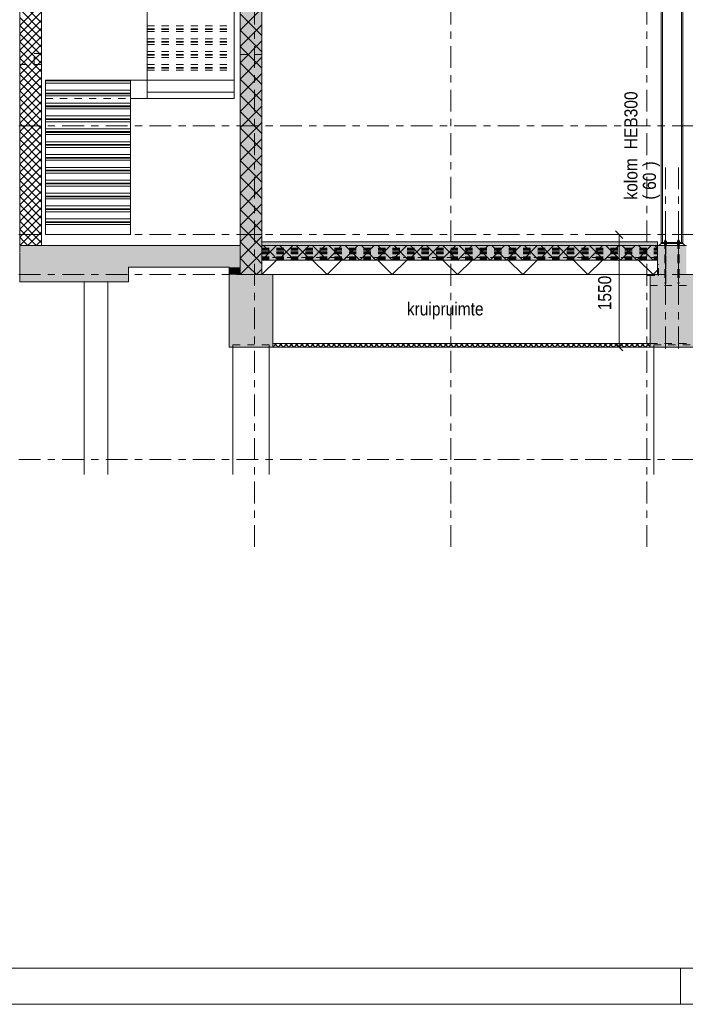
# Model space of a CAD drawing. Header units: millimetres. Extents: x -923 to -82, y -1402 to -808.
# Tile 11 of 109: x -803 to -711, y -1402 to -1266. Entities that reach past the tile are written whole.
import ezdxf

# ---------------------------------------------------------------- set-up
doc = ezdxf.new("R2010")
doc.units = ezdxf.units.MM
for name, pattern in [('XKITLINE00', [0]), ('XKITLINE01', [4, 1, -1, 1, -1]), ('XKITLINE03', [6, 3, -1, 1, -1])]:
    doc.linetypes.add(name, pattern=pattern)
for name, color, linetype, lineweight in [('Offset', 4, 'Continuous', 0), ('Onderdeel', 2, 'Continuous', 0), ('Onderdeel label', 2, 'Continuous', 0), ('Stramien', 4, 'Continuous', 0), ('Tekening kader', 3, 'Continuous', 0), ('Tekst', 7, 'Continuous', 0)]:
    doc.layers.add(name, color=color, linetype=linetype, lineweight=lineweight)
doc.styles.add('ARIAL', font='arial.ttf')

msp = doc.modelspace()

# ---------------------------------------------------------------- hatches: boundary and pattern name
at = {"layer": 'Onderdeel'}
for points in [[(-769.32, -1301.21), (-772.32, -1301.21), (-772.32, -1249.71), (-769.32, -1249.71)], [(-714.84, -1297.21), (-769.31, -1297.21), (-769.31, -1296.71), (-714.84, -1296.71)], [(-787.67, -1302.21), (-802.67, -1302.21), (-802.67, -1297.21), (-787.67, -1297.21)], [(-772.32, -1300.21), (-787.67, -1300.21), (-787.67, -1297.21), (-772.32, -1297.21)], [(-714.84, -1299.21), (-769.31, -1299.21), (-769.31, -1297.21), (-714.84, -1297.21)], [(-710.84, -1301.21), (-714.84, -1301.21), (-714.84, -1297.21), (-710.84, -1297.21)], [(-772.32, -1301.21), (-773.82, -1301.21), (-773.82, -1300.21), (-772.32, -1300.21)], [(-767.81, -1311.21), (-773.81, -1311.21), (-773.81, -1301.21), (-767.81, -1301.21)], [(-709.84, -1311.21), (-715.84, -1311.21), (-715.84, -1301.21), (-709.84, -1301.21)]]:
    msp.add_hatch(color=256, dxfattribs=at).paths.add_polyline_path(points, flags=17)

# ---------------------------------------------------------------- linework, layer by layer
at = {"layer": 'Offset', "linetype": 'XKITLINE00', "lineweight": 0}
for p, q in [((-720.6, -1295.2), (-719.58, -1296.22)), ((-717.93, -1295.71), (-721.89, -1295.71)), ((-720.09, -1311.21), (-720.09, -1295.71)), ((-716.84, -1311.21), (-722.1, -1311.21)), ((-720.6, -1310.7), (-719.58, -1311.72))]:
    msp.add_line(p, q, dxfattribs=at)
at = {"layer": 'Offset'}
for p in [(-720.09, -1295.71), (-720.09, -1311.21)]:
    msp.add_point(p, dxfattribs=at)
at = {"layer": 'Onderdeel', "linetype": 'XKITLINE00', "lineweight": 0}
for p, q in [((-802.67, -1249.71), (-802.67, -1297.21)), ((-799.67, -1249.71), (-799.67, -1297.21)), ((-772.32, -1249.71), (-772.32, -1301.21)), ((-769.32, -1301.21), (-769.32, -1249.71)), ((-714.34, -1250.22), (-714.34, -1296.81)), ((-714.15, -1250.22), (-714.15, -1296.81)), ((-711.53, -1296.81), (-711.53, -1250.22)), ((-711.34, -1250.22), (-711.34, -1296.81)), ((-785.12, -1262.96), (-785.12, -1276.09)), ((-773.12, -1262.96), (-773.12, -1276.09)), ((-799.67, -1266.53), (-802.67, -1263.53)), ((-802.67, -1266.9), (-799.67, -1263.9)), ((-799.67, -1267.65), (-802.67, -1264.65)), ((-802.67, -1268.02), (-799.67, -1265.02)), ((-799.67, -1268.78), (-802.67, -1265.78)), ((-772.32, -1267.53), (-769.32, -1264.53)), ((-769.32, -1268.29), (-772.32, -1265.29)), ((-802.67, -1269.14), (-799.67, -1266.14)), ((-799.67, -1269.9), (-802.67, -1266.9)), ((-772.32, -1269.78), (-769.32, -1266.78)), ((-802.67, -1270.27), (-799.67, -1267.27)), ((-799.67, -1271.02), (-802.67, -1268.02)), ((-802.67, -1271.39), (-799.67, -1268.39)), ((-769.32, -1270.53), (-772.32, -1267.53)), ((-799.67, -1272.14), (-802.67, -1269.14)), ((-802.67, -1272.51), (-799.67, -1269.51)), ((-772.32, -1272.02), (-769.32, -1269.02)), ((-769.32, -1272.78), (-772.32, -1269.78)), ((-799.67, -1273.27), (-802.67, -1270.27)), ((-802.67, -1273.63), (-799.67, -1270.63)), ((-799.67, -1274.39), (-802.67, -1271.39)), ((-802.67, -1274.76), (-799.67, -1271.76)), ((-799.67, -1275.51), (-802.67, -1272.51)), ((-772.32, -1274.27), (-769.32, -1271.27)), ((-769.32, -1275.02), (-772.32, -1272.02)), ((-802.67, -1275.88), (-799.67, -1272.88)), ((-799.67, -1276.63), (-802.67, -1273.63)), ((-772.32, -1276.51), (-769.32, -1273.51)), ((-802.67, -1277), (-799.67, -1274)), ((-799.67, -1277.76), (-802.67, -1274.76)), ((-802.67, -1278.12), (-799.67, -1275.12)), ((-799.12, -1274.43), (-799.12, -1274.83)), ((-799.12, -1274.43), (-799.12, -1274.43)), ((-799.12, -1274.43), (-787.42, -1274.43)), ((-799.12, -1274.53), (-787.42, -1274.53)), ((-799.12, -1274.83), (-799.12, -1275.96)), ((-799.12, -1274.83), (-787.42, -1274.83)), ((-787.42, -1274.43), (-787.42, -1274.43)), ((-787.42, -1274.43), (-787.42, -1274.83)), ((-787.42, -1274.43), (-785.12, -1274.43)), ((-787.42, -1274.83), (-787.42, -1276.2)), ((-769.32, -1277.27), (-772.32, -1274.27)), ((-799.67, -1278.88), (-802.67, -1275.88)), ((-802.67, -1279.25), (-799.67, -1276.25)), ((-799.12, -1275.8), (-787.42, -1275.8)), ((-799.12, -1276.2), (-799.12, -1275.96)), ((-799.12, -1276.6), (-799.12, -1276.2)), ((-799.12, -1276.2), (-799.12, -1276.2)), ((-799.12, -1276.2), (-787.42, -1276.2)), ((-799.12, -1276.2), (-799.12, -1276.2)), ((-799.12, -1276.3), (-787.42, -1276.3)), ((-799.12, -1277.73), (-799.12, -1276.6)), ((-799.12, -1276.6), (-787.42, -1276.6)), ((-787.42, -1276.2), (-787.42, -1276.2)), ((-787.42, -1276.2), (-787.42, -1276.6)), ((-787.42, -1276.6), (-787.42, -1277.98)), ((-785.12, -1276.09), (-785.12, -1276.93)), ((-785.12, -1276.09), (-773.12, -1276.09)), ((-773.12, -1276.09), (-773.12, -1276.93)), ((-772.32, -1278.76), (-769.32, -1275.76)), ((-769.32, -1279.51), (-772.32, -1276.51)), ((-799.67, -1280), (-802.67, -1277)), ((-802.67, -1280.37), (-799.67, -1277.37)), ((-799.12, -1277.58), (-787.42, -1277.58)), ((-799.12, -1277.97), (-799.12, -1277.73)), ((-799.12, -1277.98), (-799.12, -1277.97)), ((-799.12, -1278.38), (-799.12, -1277.98)), ((-799.12, -1277.98), (-799.12, -1277.98)), ((-799.12, -1277.98), (-787.42, -1277.98)), ((-787.42, -1276.93), (-785.12, -1276.93)), ((-787.42, -1277.98), (-787.42, -1277.98)), ((-787.42, -1277.98), (-787.42, -1278.38)), ((-785.12, -1276.93), (-773.12, -1276.93)), ((-799.67, -1281.12), (-802.67, -1278.12)), ((-802.67, -1281.49), (-799.67, -1278.49)), ((-799.67, -1282.25), (-802.67, -1279.25)), ((-799.12, -1278.08), (-787.42, -1278.08)), ((-799.12, -1279.5), (-799.12, -1278.38)), ((-799.12, -1278.38), (-787.42, -1278.38)), ((-799.12, -1279.35), (-787.42, -1279.35)), ((-787.42, -1278.38), (-787.42, -1279.75)), ((-772.32, -1281), (-769.32, -1278)), ((-769.32, -1281.76), (-772.32, -1278.76)), ((-802.67, -1282.61), (-799.67, -1279.61)), ((-799.67, -1283.37), (-802.67, -1280.37)), ((-799.12, -1279.74), (-799.12, -1279.5)), ((-799.12, -1279.75), (-799.12, -1279.74)), ((-799.12, -1280.15), (-799.12, -1279.75)), ((-799.12, -1279.75), (-799.12, -1279.75)), ((-799.12, -1279.75), (-787.42, -1279.75)), ((-799.12, -1279.85), (-787.42, -1279.85)), ((-799.12, -1281.28), (-799.12, -1280.15)), ((-799.12, -1280.15), (-787.42, -1280.15)), ((-787.42, -1279.75), (-787.42, -1279.75)), ((-787.42, -1279.75), (-787.42, -1280.15)), ((-787.42, -1280.15), (-787.42, -1281.52)), ((-772.32, -1283.25), (-769.32, -1280.25)), ((-802.67, -1283.74), (-799.67, -1280.74)), ((-799.67, -1284.49), (-802.67, -1281.49)), ((-802.67, -1284.86), (-799.67, -1281.86)), ((-799.12, -1281.12), (-787.42, -1281.12)), ((-799.12, -1281.51), (-799.12, -1281.28)), ((-799.12, -1281.52), (-799.12, -1281.51)), ((-799.12, -1281.92), (-799.12, -1281.52)), ((-799.12, -1281.52), (-799.12, -1281.52)), ((-799.12, -1281.52), (-787.42, -1281.52)), ((-799.12, -1281.62), (-787.42, -1281.62)), ((-799.12, -1283.05), (-799.12, -1281.92)), ((-799.12, -1281.92), (-787.42, -1281.92)), ((-787.42, -1281.52), (-787.42, -1281.52)), ((-787.42, -1281.52), (-787.42, -1281.92)), ((-787.42, -1281.92), (-787.42, -1283.3)), ((-769.32, -1284), (-772.32, -1281)), ((-799.67, -1285.61), (-802.67, -1282.61)), ((-802.67, -1285.98), (-799.67, -1282.98)), ((-799.12, -1282.9), (-787.42, -1282.9)), ((-799.12, -1283.29), (-799.12, -1283.05)), ((-799.12, -1283.3), (-799.12, -1283.29)), ((-799.12, -1283.7), (-799.12, -1283.3)), ((-799.12, -1283.3), (-799.12, -1283.3)), ((-799.12, -1283.3), (-787.42, -1283.3)), ((-799.12, -1283.4), (-787.42, -1283.4)), ((-787.42, -1283.3), (-787.42, -1283.3)), ((-787.42, -1283.3), (-787.42, -1283.7)), ((-772.32, -1285.49), (-769.32, -1282.49)), ((-769.32, -1286.25), (-772.32, -1283.25)), ((-799.67, -1286.74), (-802.67, -1283.74)), ((-802.67, -1287.1), (-799.67, -1284.1)), ((-799.12, -1284.82), (-799.12, -1283.7)), ((-799.12, -1283.7), (-787.42, -1283.7)), ((-799.12, -1284.67), (-787.42, -1284.67)), ((-787.42, -1283.7), (-787.42, -1285.07)), ((-772.32, -1287.74), (-769.32, -1284.74)), ((-799.67, -1287.86), (-802.67, -1284.86)), ((-802.67, -1288.23), (-799.67, -1285.23)), ((-799.67, -1288.98), (-802.67, -1285.98)), ((-799.12, -1285.06), (-799.12, -1284.82)), ((-799.12, -1285.07), (-799.12, -1285.06)), ((-799.12, -1285.47), (-799.12, -1285.07)), ((-799.12, -1285.07), (-799.12, -1285.07)), ((-799.12, -1285.07), (-787.42, -1285.07)), ((-799.12, -1285.17), (-787.42, -1285.17)), ((-799.12, -1286.59), (-799.12, -1285.47)), ((-799.12, -1285.47), (-787.42, -1285.47)), ((-787.42, -1285.07), (-787.42, -1285.07)), ((-787.42, -1285.07), (-787.42, -1285.47)), ((-787.42, -1285.47), (-787.42, -1286.84)), ((-769.32, -1288.49), (-772.32, -1285.49)), ((-802.67, -1289.35), (-799.67, -1286.35)), ((-799.67, -1290.1), (-802.67, -1287.1)), ((-802.67, -1290.47), (-799.67, -1287.47)), ((-799.12, -1286.44), (-787.42, -1286.44)), ((-799.12, -1286.83), (-799.12, -1286.59)), ((-799.12, -1286.84), (-799.12, -1286.83)), ((-799.12, -1287.24), (-799.12, -1286.84)), ((-799.12, -1286.84), (-799.12, -1286.84)), ((-799.12, -1286.84), (-787.42, -1286.84)), ((-799.12, -1286.94), (-787.42, -1286.94)), ((-799.12, -1288.37), (-799.12, -1287.24)), ((-799.12, -1287.24), (-787.42, -1287.24)), ((-787.42, -1286.84), (-787.42, -1286.84)), ((-787.42, -1286.84), (-787.42, -1287.24)), ((-787.42, -1287.24), (-787.42, -1288.61)), ((-772.32, -1289.98), (-769.32, -1286.98)), ((-799.67, -1291.23), (-802.67, -1288.23)), ((-802.67, -1291.59), (-799.67, -1288.59)), ((-799.12, -1288.21), (-787.42, -1288.21)), ((-799.12, -1288.61), (-799.12, -1288.37)), ((-799.12, -1289.01), (-799.12, -1288.61)), ((-799.12, -1288.61), (-799.12, -1288.61)), ((-799.12, -1288.61), (-787.42, -1288.61)), ((-799.12, -1288.61), (-799.12, -1288.61)), ((-799.12, -1288.71), (-787.42, -1288.71)), ((-787.42, -1288.61), (-787.42, -1288.61)), ((-787.42, -1288.61), (-787.42, -1289.01)), ((-769.32, -1290.74), (-772.32, -1287.74)), ((-799.67, -1292.35), (-802.67, -1289.35)), ((-802.67, -1292.72), (-799.67, -1289.72)), ((-799.12, -1290.14), (-799.12, -1289.01)), ((-799.12, -1289.01), (-787.42, -1289.01)), ((-799.12, -1289.99), (-787.42, -1289.99)), ((-799.12, -1290.38), (-799.12, -1290.14)), ((-787.42, -1289.01), (-787.42, -1290.39)), ((-772.32, -1292.23), (-769.32, -1289.23)), ((-769.32, -1292.98), (-772.32, -1289.98)), ((-799.67, -1293.47), (-802.67, -1290.47)), ((-802.67, -1293.84), (-799.67, -1290.84)), ((-799.12, -1290.39), (-799.12, -1290.38)), ((-799.12, -1290.79), (-799.12, -1290.39)), ((-799.12, -1290.39), (-799.12, -1290.39)), ((-799.12, -1290.39), (-787.42, -1290.39)), ((-799.12, -1290.49), (-787.42, -1290.49)), ((-799.12, -1291.91), (-799.12, -1290.79)), ((-799.12, -1290.79), (-787.42, -1290.79)), ((-787.42, -1290.39), (-787.42, -1290.39)), ((-787.42, -1290.39), (-787.42, -1290.79)), ((-787.42, -1290.79), (-787.42, -1292.16)), ((-772.32, -1294.47), (-769.32, -1291.47)), ((-799.86, -1294.4), (-802.67, -1291.59)), ((-802.67, -1294.96), (-799.67, -1291.96)), ((-800.42, -1294.96), (-802.67, -1292.72)), ((-799.12, -1291.76), (-787.42, -1291.76)), ((-799.12, -1292.15), (-799.12, -1291.91)), ((-799.12, -1292.16), (-799.12, -1292.15)), ((-799.12, -1292.56), (-799.12, -1292.16)), ((-799.12, -1292.16), (-799.12, -1292.16)), ((-799.12, -1292.16), (-787.42, -1292.16)), ((-799.12, -1292.26), (-787.42, -1292.26)), ((-799.12, -1293.69), (-799.12, -1292.56)), ((-799.12, -1292.56), (-787.42, -1292.56)), ((-787.42, -1292.16), (-787.42, -1292.16)), ((-787.42, -1292.16), (-787.42, -1292.56)), ((-787.42, -1292.56), (-787.42, -1293.93)), ((-769.32, -1295.23), (-772.32, -1292.23)), ((-802.67, -1296.08), (-799.67, -1293.08)), ((-800.98, -1295.52), (-802.67, -1293.84)), ((-802.67, -1297.21), (-799.67, -1294.21)), ((-799.12, -1293.53), (-787.42, -1293.53)), ((-799.12, -1293.93), (-799.12, -1293.69)), ((-799.12, -1295.71), (-799.12, -1293.93)), ((-799.12, -1293.93), (-799.12, -1293.93)), ((-799.12, -1293.93), (-787.42, -1293.93)), ((-799.12, -1293.93), (-799.12, -1293.93)), ((-799.12, -1294.03), (-787.42, -1294.03)), ((-787.42, -1293.93), (-787.42, -1293.93)), ((-787.42, -1293.93), (-787.42, -1294.33)), ((-772.32, -1296.72), (-769.32, -1293.72)), ((-801.54, -1296.08), (-802.67, -1294.96)), ((-801.54, -1297.21), (-799.67, -1295.33)), ((-799.67, -1296.84), (-800.98, -1295.52)), ((-799.67, -1295.72), (-800.42, -1294.96)), ((-799.67, -1294.59), (-799.86, -1294.4)), ((-799.12, -1294.33), (-787.42, -1294.33)), ((-787.42, -1294.33), (-787.42, -1295.71)), ((-769.32, -1297.47), (-772.32, -1294.47)), ((-802.11, -1296.65), (-802.67, -1296.08)), ((-801.54, -1297.21), (-802.11, -1296.65)), ((-800.42, -1297.21), (-801.54, -1296.08)), ((-800.42, -1297.21), (-799.67, -1296.45)), ((-799.12, -1295.71), (-799.12, -1295.71)), ((-787.42, -1295.71), (-799.12, -1295.71)), ((-787.42, -1295.71), (-787.42, -1295.71)), ((-772.32, -1298.96), (-769.32, -1295.96)), ((-770.07, -1298.96), (-772.32, -1296.72)), ((-769.31, -1297.21), (-769.31, -1296.71)), ((-769.31, -1296.71), (-714.84, -1296.71)), ((-714.84, -1296.71), (-714.84, -1297.21)), ((-714.64, -1297.21), (-714.34, -1296.91)), ((-714.34, -1296.81), (-714.15, -1296.81)), ((-711.34, -1296.81), (-714.34, -1296.81)), ((-714.34, -1296.81), (-714.34, -1296.91)), ((-714.34, -1296.91), (-711.34, -1296.91)), ((-714.34, -1296.91), (-711.34, -1296.91)), ((-713.89, -1296.77), (-713.59, -1296.77)), ((-713.89, -1296.81), (-713.89, -1296.77)), ((-713.88, -1296.65), (-713.6, -1296.65)), ((-713.88, -1296.77), (-713.88, -1296.65)), ((-713.82, -1296.46), (-713.82, -1296.65)), ((-713.66, -1296.46), (-713.82, -1296.46)), ((-713.66, -1296.65), (-713.66, -1296.46)), ((-713.6, -1296.65), (-713.6, -1296.77)), ((-713.59, -1296.77), (-713.59, -1296.81)), ((-712.09, -1296.77), (-711.79, -1296.77)), ((-712.09, -1296.77), (-712.09, -1296.81)), ((-712.08, -1296.65), (-711.8, -1296.65)), ((-712.08, -1296.65), (-712.08, -1296.77)), ((-712.02, -1296.46), (-712.02, -1296.65)), ((-712.02, -1296.46), (-711.86, -1296.46)), ((-711.86, -1296.46), (-711.86, -1296.65)), ((-711.8, -1296.77), (-711.8, -1296.65)), ((-711.79, -1296.81), (-711.79, -1296.77)), ((-711.53, -1296.81), (-711.34, -1296.81)), ((-711.34, -1296.91), (-711.34, -1296.81)), ((-711.34, -1296.91), (-711.04, -1297.21)), ((-802.67, -1297.21), (-802.67, -1297.21)), ((-802.67, -1297.21), (-802.67, -1297.21)), ((-802.67, -1297.21), (-802.67, -1297.21)), ((-802.67, -1297.21), (-799.67, -1297.21)), ((-802.67, -1297.21), (-802.67, -1298.12)), ((-802.67, -1297.21), (-787.67, -1297.21)), ((-802.67, -1302.21), (-802.67, -1298.21)), ((-802.67, -1298.21), (-802.67, -1298.21)), ((-787.67, -1297.21), (-772.32, -1297.21)), ((-772.32, -1297.21), (-772.32, -1300.21)), ((-772.32, -1301.21), (-769.32, -1298.21)), ((-769.31, -1299.21), (-767.31, -1297.21)), ((-714.84, -1297.21), (-769.31, -1297.21)), ((-769.31, -1297.21), (-769.31, -1299.21)), ((-769.31, -1297.21), (-714.84, -1297.21)), ((-768.19, -1298.08), (-769.07, -1297.21)), ((-767.07, -1299.21), (-768.19, -1298.08)), ((-767.07, -1299.21), (-765.07, -1297.21)), ((-764.82, -1299.21), (-766.82, -1297.21)), ((-764.82, -1299.21), (-762.82, -1297.21)), ((-762.58, -1299.21), (-764.58, -1297.21)), ((-762.58, -1299.21), (-760.58, -1297.21)), ((-760.33, -1299.21), (-762.33, -1297.21)), ((-760.33, -1299.21), (-758.33, -1297.21)), ((-758.09, -1299.21), (-760.09, -1297.21)), ((-758.09, -1299.21), (-756.09, -1297.21)), ((-755.84, -1299.21), (-757.84, -1297.21)), ((-755.84, -1299.21), (-753.84, -1297.21)), ((-753.6, -1299.21), (-755.6, -1297.21)), ((-753.6, -1299.21), (-751.6, -1297.21)), ((-751.35, -1299.21), (-753.35, -1297.21)), ((-751.35, -1299.21), (-749.35, -1297.21)), ((-749.11, -1299.21), (-751.11, -1297.21)), ((-749.11, -1299.21), (-747.11, -1297.21)), ((-746.86, -1299.21), (-748.86, -1297.21)), ((-746.86, -1299.21), (-744.86, -1297.21)), ((-744.62, -1299.21), (-746.62, -1297.21)), ((-744.62, -1299.21), (-742.62, -1297.21)), ((-742.37, -1299.21), (-744.37, -1297.21)), ((-742.37, -1299.21), (-740.37, -1297.21)), ((-740.13, -1299.21), (-742.13, -1297.21)), ((-740.13, -1299.21), (-738.13, -1297.21)), ((-737.88, -1299.21), (-739.88, -1297.21)), ((-737.88, -1299.21), (-735.88, -1297.21)), ((-735.64, -1299.21), (-737.64, -1297.21)), ((-735.64, -1299.21), (-733.64, -1297.21)), ((-733.39, -1299.21), (-735.39, -1297.21)), ((-733.39, -1299.21), (-731.39, -1297.21)), ((-731.15, -1299.21), (-733.15, -1297.21)), ((-731.15, -1299.21), (-729.15, -1297.21)), ((-728.9, -1299.21), (-730.9, -1297.21)), ((-728.9, -1299.21), (-726.9, -1297.21)), ((-726.66, -1299.21), (-728.66, -1297.21)), ((-726.66, -1299.21), (-724.66, -1297.21)), ((-724.41, -1299.21), (-726.41, -1297.21)), ((-724.41, -1299.21), (-722.41, -1297.21)), ((-722.17, -1299.21), (-724.17, -1297.21)), ((-722.17, -1299.21), (-720.17, -1297.21)), ((-719.92, -1299.21), (-721.92, -1297.21)), ((-719.92, -1299.21), (-717.92, -1297.21)), ((-717.68, -1299.21), (-719.68, -1297.21)), ((-717.68, -1299.21), (-715.68, -1297.21)), ((-715.43, -1299.21), (-717.43, -1297.21)), ((-714.84, -1297.56), (-715.19, -1297.21)), ((-714.84, -1297.21), (-714.84, -1299.21)), ((-714.84, -1297.21), (-710.84, -1297.21)), ((-714.84, -1301.21), (-714.84, -1297.21)), ((-771.19, -1300.08), (-772.32, -1298.96)), ((-769.32, -1299.72), (-770.07, -1298.96)), ((-769.31, -1301.21), (-767.31, -1299.21)), ((-769.31, -1299.21), (-769.31, -1299.21)), ((-769.31, -1299.21), (-769.31, -1299.21)), ((-769.31, -1299.21), (-769.31, -1299.21)), ((-769.31, -1301.21), (-769.31, -1299.21)), ((-769.31, -1299.21), (-714.84, -1299.21)), ((-769.31, -1299.21), (-714.84, -1299.21)), ((-760.33, -1301.21), (-762.33, -1299.21)), ((-760.33, -1301.21), (-758.33, -1299.21)), ((-751.35, -1301.21), (-753.35, -1299.21)), ((-751.35, -1301.21), (-749.35, -1299.21)), ((-742.37, -1301.21), (-744.37, -1299.21)), ((-742.37, -1301.21), (-740.37, -1299.21)), ((-733.39, -1301.21), (-735.39, -1299.21)), ((-733.39, -1301.21), (-731.39, -1299.21)), ((-724.41, -1301.21), (-726.41, -1299.21)), ((-724.41, -1301.21), (-722.41, -1299.21)), ((-715.43, -1301.21), (-717.43, -1299.21)), ((-715.43, -1299.21), (-714.84, -1298.61)), ((-714.84, -1299.21), (-714.84, -1301.21)), ((-773.82, -1300.21), (-787.67, -1300.21)), ((-787.67, -1302.21), (-787.67, -1300.21)), ((-773.82, -1300.21), (-773.82, -1301.21)), ((-772.32, -1301.21), (-772.32, -1300.21)), ((-770.07, -1301.21), (-771.19, -1300.08)), ((-770.07, -1301.21), (-769.32, -1300.45)), ((-715.43, -1301.21), (-714.84, -1300.61)), ((-802.67, -1302.21), (-787.67, -1302.21)), ((-793.79, -1302.21), (-793.79, -1328.74)), ((-790.55, -1328.74), (-790.55, -1302.21)), ((-773.82, -1301.21), (-773.81, -1301.21)), ((-773.81, -1311.21), (-773.81, -1301.21)), ((-772.32, -1301.21), (-772.32, -1301.21)), ((-772.32, -1301.21), (-772.32, -1301.21)), ((-772.32, -1301.21), (-772.32, -1301.21)), ((-772.32, -1301.21), (-769.32, -1301.21)), ((-772.32, -1301.21), (-767.81, -1301.21)), ((-769.31, -1301.21), (-769.31, -1301.21)), ((-769.31, -1301.21), (-769.31, -1301.21)), ((-769.31, -1301.21), (-769.31, -1301.21)), ((-714.84, -1301.21), (-769.31, -1301.21)), ((-767.81, -1311.21), (-767.81, -1301.21)), ((-716.22, -1301.21), (-716.22, -1301.33)), ((-716.22, -1301.33), (-715.84, -1301.33)), ((-716.21, -1301.33), (-716.21, -1301.21)), ((-715.84, -1301.21), (-714.84, -1301.21)), ((-715.84, -1311.21), (-715.84, -1301.21)), ((-773.81, -1311.21), (-767.81, -1311.21)), ((-773.31, -1328.74), (-773.31, -1311.21)), ((-768.31, -1328.74), (-768.31, -1311.21)), ((-767.81, -1311.21), (-767.24, -1310.71)), ((-767.81, -1311.21), (-767.81, -1310.71)), ((-767.81, -1310.71), (-715.84, -1310.71)), ((-767.81, -1311.21), (-767.81, -1311.21)), ((-767.81, -1311.21), (-767.81, -1311.21)), ((-767.81, -1311.21), (-767.81, -1311.21)), ((-715.84, -1311.21), (-767.81, -1311.21)), ((-767.26, -1311.05), (-767.66, -1310.71)), ((-767.08, -1311.21), (-767.26, -1311.05)), ((-767.08, -1311.21), (-766.5, -1310.71)), ((-766.71, -1310.89), (-766.92, -1310.71)), ((-766.35, -1311.21), (-766.71, -1310.89)), ((-766.35, -1311.21), (-765.77, -1310.71)), ((-766.16, -1310.73), (-766.19, -1310.71)), ((-765.61, -1311.21), (-766.16, -1310.73)), ((-765.61, -1311.21), (-765.04, -1310.71)), ((-764.88, -1311.21), (-765.46, -1310.71)), ((-764.88, -1311.21), (-764.3, -1310.71)), ((-764.15, -1311.21), (-764.72, -1310.71)), ((-764.15, -1311.21), (-763.57, -1310.71)), ((-763.41, -1311.21), (-763.99, -1310.71)), ((-763.41, -1311.21), (-762.84, -1310.71)), ((-762.68, -1311.21), (-763.26, -1310.71)), ((-762.68, -1311.21), (-762.1, -1310.71)), ((-761.95, -1311.21), (-762.53, -1310.71)), ((-761.95, -1311.21), (-761.37, -1310.71)), ((-761.21, -1311.21), (-761.79, -1310.71)), ((-761.21, -1311.21), (-760.64, -1310.71)), ((-760.48, -1311.21), (-761.06, -1310.71)), ((-760.48, -1311.21), (-759.9, -1310.71)), ((-759.75, -1311.21), (-760.33, -1310.71)), ((-759.75, -1311.21), (-759.17, -1310.71)), ((-759.01, -1311.21), (-759.59, -1310.71)), ((-759.01, -1311.21), (-758.44, -1310.71)), ((-758.28, -1311.21), (-758.86, -1310.71)), ((-758.28, -1311.21), (-757.7, -1310.71)), ((-757.55, -1311.21), (-758.13, -1310.71)), ((-757.55, -1311.21), (-756.97, -1310.71)), ((-756.82, -1311.21), (-757.39, -1310.71)), ((-756.82, -1311.21), (-756.24, -1310.71)), ((-756.08, -1311.21), (-756.66, -1310.71)), ((-756.08, -1311.21), (-755.5, -1310.71)), ((-755.35, -1311.21), (-755.93, -1310.71)), ((-755.35, -1311.21), (-754.77, -1310.71)), ((-754.62, -1311.21), (-755.19, -1310.71)), ((-754.62, -1311.21), (-754.04, -1310.71)), ((-753.88, -1311.21), (-754.46, -1310.71)), ((-753.88, -1311.21), (-753.3, -1310.71)), ((-753.15, -1311.21), (-753.73, -1310.71)), ((-753.15, -1311.21), (-752.57, -1310.71)), ((-752.42, -1311.21), (-752.99, -1310.71)), ((-752.42, -1311.21), (-751.84, -1310.71)), ((-751.68, -1311.21), (-752.26, -1310.71)), ((-751.68, -1311.21), (-751.11, -1310.71)), ((-750.95, -1311.21), (-751.53, -1310.71)), ((-750.95, -1311.21), (-750.37, -1310.71)), ((-750.22, -1311.21), (-750.79, -1310.71)), ((-750.22, -1311.21), (-749.64, -1310.71)), ((-749.48, -1311.21), (-750.06, -1310.71)), ((-749.48, -1311.21), (-748.91, -1310.71)), ((-748.75, -1311.21), (-749.33, -1310.71)), ((-748.75, -1311.21), (-748.17, -1310.71)), ((-748.02, -1311.21), (-748.59, -1310.71)), ((-748.02, -1311.21), (-747.44, -1310.71)), ((-747.28, -1311.21), (-747.86, -1310.71)), ((-747.28, -1311.21), (-746.71, -1310.71)), ((-746.55, -1311.21), (-747.13, -1310.71)), ((-746.55, -1311.21), (-745.97, -1310.71)), ((-745.82, -1311.21), (-746.39, -1310.71)), ((-745.82, -1311.21), (-745.24, -1310.71)), ((-745.08, -1311.21), (-745.66, -1310.71)), ((-745.08, -1311.21), (-744.51, -1310.71)), ((-744.35, -1311.21), (-744.93, -1310.71)), ((-744.35, -1311.21), (-743.77, -1310.71)), ((-743.62, -1311.21), (-744.19, -1310.71)), ((-743.62, -1311.21), (-743.04, -1310.71)), ((-742.88, -1311.21), (-743.46, -1310.71)), ((-742.88, -1311.21), (-742.31, -1310.71)), ((-742.15, -1311.21), (-742.73, -1310.71)), ((-742.15, -1311.21), (-741.57, -1310.71)), ((-741.42, -1311.21), (-741.99, -1310.71)), ((-741.42, -1311.21), (-740.84, -1310.71)), ((-740.68, -1311.21), (-741.26, -1310.71)), ((-740.68, -1311.21), (-740.11, -1310.71)), ((-739.95, -1311.21), (-740.53, -1310.71)), ((-739.95, -1311.21), (-739.37, -1310.71)), ((-739.22, -1311.21), (-739.79, -1310.71)), ((-739.22, -1311.21), (-738.64, -1310.71)), ((-738.48, -1311.21), (-739.06, -1310.71)), ((-738.48, -1311.21), (-737.91, -1310.71)), ((-737.75, -1311.21), (-738.33, -1310.71)), ((-737.75, -1311.21), (-737.17, -1310.71)), ((-737.02, -1311.21), (-737.6, -1310.71)), ((-737.02, -1311.21), (-736.44, -1310.71)), ((-736.28, -1311.21), (-736.86, -1310.71)), ((-736.28, -1311.21), (-735.71, -1310.71)), ((-735.55, -1311.21), (-736.13, -1310.71)), ((-735.55, -1311.21), (-734.97, -1310.71)), ((-734.82, -1311.21), (-735.4, -1310.71)), ((-734.82, -1311.21), (-734.24, -1310.71)), ((-734.08, -1311.21), (-734.66, -1310.71)), ((-734.08, -1311.21), (-733.51, -1310.71)), ((-733.35, -1311.21), (-733.93, -1310.71)), ((-733.35, -1311.21), (-732.77, -1310.71)), ((-732.62, -1311.21), (-733.2, -1310.71)), ((-732.62, -1311.21), (-732.04, -1310.71)), ((-731.89, -1311.21), (-732.46, -1310.71)), ((-731.89, -1311.21), (-731.31, -1310.71)), ((-731.15, -1311.21), (-731.73, -1310.71)), ((-731.15, -1311.21), (-730.57, -1310.71)), ((-730.42, -1311.21), (-731, -1310.71)), ((-730.42, -1311.21), (-729.84, -1310.71)), ((-729.69, -1311.21), (-730.26, -1310.71)), ((-729.69, -1311.21), (-729.22, -1310.8)), ((-728.95, -1311.21), (-729.53, -1310.71)), ((-729.22, -1310.8), (-729.11, -1310.71)), ((-728.95, -1311.21), (-728.67, -1310.96)), ((-728.22, -1311.21), (-728.8, -1310.71)), ((-728.67, -1310.96), (-728.37, -1310.71)), ((-728.22, -1311.21), (-728.12, -1311.12)), ((-728.12, -1311.12), (-727.64, -1310.71)), ((-727.57, -1311.14), (-728.06, -1310.71)), ((-727.49, -1311.21), (-727.57, -1311.14)), ((-727.49, -1311.21), (-726.91, -1310.71)), ((-727.02, -1310.98), (-727.33, -1310.71)), ((-726.75, -1311.21), (-727.02, -1310.98)), ((-726.75, -1311.21), (-726.18, -1310.71)), ((-726.47, -1310.82), (-726.6, -1310.71)), ((-726.02, -1311.21), (-726.47, -1310.82)), ((-726.02, -1311.21), (-725.44, -1310.71)), ((-725.29, -1311.21), (-725.86, -1310.71)), ((-725.29, -1311.21), (-724.71, -1310.71)), ((-724.55, -1311.21), (-725.13, -1310.71)), ((-724.55, -1311.21), (-723.98, -1310.71)), ((-723.82, -1311.21), (-724.4, -1310.71)), ((-723.82, -1311.21), (-723.24, -1310.71)), ((-723.09, -1311.21), (-723.66, -1310.71)), ((-723.09, -1311.21), (-722.51, -1310.71)), ((-722.35, -1311.21), (-722.93, -1310.71)), ((-722.35, -1311.21), (-721.78, -1310.71)), ((-721.62, -1311.21), (-722.2, -1310.71)), ((-721.62, -1311.21), (-721.04, -1310.71)), ((-720.89, -1311.21), (-721.46, -1310.71)), ((-720.89, -1311.21), (-720.31, -1310.71)), ((-720.15, -1311.21), (-720.73, -1310.71)), ((-720.15, -1311.21), (-719.58, -1310.71)), ((-719.42, -1311.21), (-720, -1310.71)), ((-719.42, -1311.21), (-718.84, -1310.71)), ((-718.69, -1311.21), (-719.26, -1310.71)), ((-718.69, -1311.21), (-718.11, -1310.71)), ((-717.95, -1311.21), (-718.53, -1310.71)), ((-717.95, -1311.21), (-717.38, -1310.71)), ((-717.22, -1311.21), (-717.8, -1310.71)), ((-717.22, -1311.21), (-716.64, -1310.71)), ((-716.49, -1311.21), (-717.06, -1310.71)), ((-716.49, -1311.21), (-715.91, -1310.71)), ((-715.84, -1311.13), (-716.33, -1310.71)), ((-715.84, -1310.71), (-715.84, -1311.21)), ((-709.84, -1311.21), (-715.84, -1311.21)), ((-715.34, -1328.74), (-715.34, -1311.21))]:
    msp.add_line(p, q, dxfattribs=at)
at = {"layer": 'Onderdeel', "linetype": 'XKITLINE01', "lineweight": 0}
for p, q in [((-785.12, -1265.97), (-785.12, -1267.34)), ((-785.12, -1266.94), (-773.12, -1266.94)), ((-773.12, -1267.09), (-773.12, -1265.97)), ((-773.12, -1267.33), (-773.12, -1267.09)), ((-785.12, -1267.34), (-785.12, -1267.34)), ((-785.12, -1267.34), (-785.12, -1267.74)), ((-785.12, -1267.34), (-773.12, -1267.34)), ((-785.12, -1267.44), (-773.12, -1267.44)), ((-785.12, -1267.74), (-785.12, -1269.11)), ((-785.12, -1267.74), (-773.12, -1267.74)), ((-773.12, -1267.34), (-773.12, -1267.33)), ((-773.12, -1267.74), (-773.12, -1267.34)), ((-773.12, -1267.34), (-773.12, -1267.34)), ((-773.12, -1268.86), (-773.12, -1267.74)), ((-785.12, -1268.71), (-773.12, -1268.71)), ((-785.12, -1269.11), (-785.12, -1269.11)), ((-785.12, -1269.11), (-785.12, -1269.51)), ((-785.12, -1269.11), (-773.12, -1269.11)), ((-785.12, -1269.21), (-773.12, -1269.21)), ((-785.12, -1269.51), (-785.12, -1270.88)), ((-785.12, -1269.51), (-773.12, -1269.51)), ((-773.12, -1269.1), (-773.12, -1268.86)), ((-773.12, -1269.11), (-773.12, -1269.1)), ((-773.12, -1269.51), (-773.12, -1269.11)), ((-773.12, -1269.11), (-773.12, -1269.11)), ((-773.12, -1270.64), (-773.12, -1269.51)), ((-800.67, -1272.26), (-800.67, -1270.76)), ((-800.67, -1270.76), (-799.67, -1270.76)), ((-800.67, -1272.26), (-800.67, -1270.76)), ((-799.67, -1270.76), (-799.67, -1272.26)), ((-799.67, -1272.26), (-799.67, -1270.76)), ((-785.12, -1270.48), (-773.12, -1270.48)), ((-785.12, -1270.88), (-785.12, -1270.88)), ((-785.12, -1270.88), (-785.12, -1271.28)), ((-785.12, -1270.88), (-773.12, -1270.88)), ((-785.12, -1270.98), (-773.12, -1270.98)), ((-773.12, -1270.88), (-773.12, -1270.64)), ((-773.12, -1271.28), (-773.12, -1270.88)), ((-773.12, -1270.88), (-773.12, -1270.88)), ((-773.12, -1270.88), (-773.12, -1270.88)), ((-772.32, -1270.91), (-769.32, -1270.91)), ((-802.67, -1272.26), (-799.67, -1272.26)), ((-799.67, -1272.26), (-800.67, -1272.26)), ((-785.12, -1271.28), (-785.12, -1272.66)), ((-785.12, -1271.28), (-773.12, -1271.28)), ((-785.12, -1272.26), (-773.12, -1272.26)), ((-773.12, -1272.41), (-773.12, -1271.28)), ((-773.12, -1272.65), (-773.12, -1272.41)), ((-785.12, -1272.66), (-785.12, -1272.66)), ((-785.12, -1272.66), (-785.12, -1273.06)), ((-785.12, -1272.66), (-773.12, -1272.66)), ((-785.12, -1272.76), (-773.12, -1272.76)), ((-785.12, -1273.06), (-785.12, -1274.43)), ((-785.12, -1273.06), (-773.12, -1273.06)), ((-773.12, -1272.66), (-773.12, -1272.65)), ((-773.12, -1274.43), (-773.12, -1272.66)), ((-773.12, -1272.66), (-773.12, -1272.66)), ((-799.12, -1274.43), (-799.12, -1276.93)), ((-799.12, -1274.43), (-787.42, -1274.43)), ((-799.12, -1274.43), (-799.12, -1276.93)), ((-787.42, -1276.93), (-787.42, -1274.43)), ((-787.42, -1274.43), (-787.42, -1274.43)), ((-773.12, -1274.43), (-785.12, -1274.43)), ((-785.12, -1274.43), (-785.12, -1276.09)), ((-785.12, -1274.43), (-785.12, -1274.43)), ((-785.12, -1274.43), (-773.12, -1274.43)), ((-785.12, -1274.43), (-785.12, -1276.09)), ((-785.12, -1276.93), (-785.12, -1274.43)), ((-785.12, -1274.43), (-785.12, -1274.43)), ((-785.12, -1274.43), (-785.12, -1274.43)), ((-773.12, -1274.43), (-773.12, -1276.09)), ((-773.12, -1276.09), (-773.12, -1274.43)), ((-773.12, -1274.43), (-773.12, -1274.43)), ((-787.42, -1276.2), (-787.42, -1276.2)), ((-799.12, -1276.93), (-787.42, -1276.93)), ((-799.12, -1276.93), (-799.12, -1276.97)), ((-799.12, -1276.93), (-787.42, -1276.93)), ((-799.12, -1276.97), (-799.12, -1295.71)), ((-799.12, -1276.97), (-787.42, -1276.97)), ((-787.42, -1276.93), (-787.42, -1295.71)), ((-787.42, -1277.98), (-787.42, -1277.98)), ((-785.12, -1276.93), (-785.12, -1276.93)), ((-785.12, -1276.93), (-785.12, -1276.93)), ((-773.12, -1276.93), (-773.12, -1276.93)), ((-787.42, -1279.75), (-787.42, -1279.75)), ((-787.42, -1281.52), (-787.42, -1281.52)), ((-787.42, -1283.3), (-787.42, -1283.3)), ((-787.42, -1285.07), (-787.42, -1285.07)), ((-787.42, -1286.84), (-787.42, -1286.84)), ((-787.42, -1288.61), (-787.42, -1288.61)), ((-787.42, -1290.39), (-787.42, -1290.39)), ((-787.42, -1292.16), (-787.42, -1292.16)), ((-787.42, -1293.93), (-787.42, -1293.93)), ((-802.67, -1295.71), (-799.67, -1295.71)), ((-787.42, -1295.71), (-787.42, -1295.71)), ((-772.32, -1295.71), (-769.32, -1295.71)), ((-714.15, -1296.81), (-711.53, -1296.81)), ((-713.59, -1296.77), (-713.89, -1296.77)), ((-713.89, -1296.77), (-713.89, -1296.81)), ((-713.59, -1296.81), (-713.89, -1296.81)), ((-713.59, -1296.81), (-713.89, -1296.81)), ((-713.59, -1296.91), (-713.89, -1296.91)), ((-713.89, -1296.91), (-713.89, -1296.95)), ((-713.89, -1296.91), (-713.59, -1296.91)), ((-713.89, -1296.91), (-713.89, -1296.95)), ((-713.59, -1296.95), (-713.89, -1296.95)), ((-713.89, -1296.95), (-713.59, -1296.95)), ((-713.6, -1296.65), (-713.88, -1296.65)), ((-713.88, -1296.65), (-713.88, -1296.77)), ((-713.6, -1296.77), (-713.88, -1296.77)), ((-713.6, -1296.77), (-713.88, -1296.77)), ((-713.6, -1296.95), (-713.88, -1296.95)), ((-713.88, -1296.95), (-713.88, -1297.07)), ((-713.88, -1296.95), (-713.6, -1296.95)), ((-713.88, -1296.95), (-713.88, -1297.07)), ((-713.82, -1296.46), (-713.82, -1302.46)), ((-713.66, -1296.46), (-713.82, -1296.46)), ((-713.82, -1296.65), (-713.82, -1302.46)), ((-713.66, -1302.46), (-713.66, -1296.46)), ((-713.66, -1296.65), (-713.66, -1302.46)), ((-713.6, -1296.65), (-713.6, -1296.77)), ((-713.6, -1296.95), (-713.6, -1297.07)), ((-713.6, -1296.95), (-713.6, -1297.07)), ((-713.59, -1296.77), (-713.59, -1296.81)), ((-713.59, -1296.91), (-713.59, -1296.95)), ((-713.59, -1296.91), (-713.59, -1296.95)), ((-712.09, -1296.77), (-711.79, -1296.77)), ((-712.09, -1296.77), (-712.09, -1296.81)), ((-712.09, -1296.81), (-711.79, -1296.81)), ((-712.09, -1296.81), (-711.79, -1296.81)), ((-712.09, -1296.91), (-711.79, -1296.91)), ((-712.09, -1296.91), (-712.09, -1296.95)), ((-711.79, -1296.91), (-712.09, -1296.91)), ((-712.09, -1296.91), (-712.09, -1296.95)), ((-712.09, -1296.95), (-711.79, -1296.95)), ((-711.79, -1296.95), (-712.09, -1296.95)), ((-712.08, -1296.65), (-711.8, -1296.65)), ((-712.08, -1296.65), (-712.08, -1296.77)), ((-712.08, -1296.77), (-711.8, -1296.77)), ((-712.08, -1296.77), (-711.8, -1296.77)), ((-712.08, -1296.95), (-711.8, -1296.95)), ((-712.08, -1296.95), (-712.08, -1297.07)), ((-711.8, -1296.95), (-712.08, -1296.95)), ((-712.08, -1296.95), (-712.08, -1297.07)), ((-712.02, -1296.46), (-712.02, -1302.46)), ((-711.86, -1296.46), (-712.02, -1296.46)), ((-712.02, -1296.65), (-712.02, -1302.46)), ((-711.86, -1296.46), (-711.86, -1302.46)), ((-711.86, -1296.65), (-711.86, -1302.46)), ((-711.8, -1296.65), (-711.8, -1296.77)), ((-711.8, -1296.95), (-711.8, -1297.07)), ((-711.8, -1296.95), (-711.8, -1297.07)), ((-711.79, -1296.77), (-711.79, -1296.81)), ((-711.79, -1296.91), (-711.79, -1296.95)), ((-711.79, -1296.91), (-711.79, -1296.95)), ((-769.31, -1297.21), (-769.31, -1299.21)), ((-769.31, -1297.21), (-714.84, -1297.21)), ((-769.31, -1297.21), (-769.31, -1299.21)), ((-769.31, -1297.21), (-714.84, -1297.21)), ((-769.31, -1297.21), (-769.31, -1299.21)), ((-714.84, -1297.21), (-769.31, -1297.21)), ((-769.31, -1297.21), (-769.31, -1299.21)), ((-769.31, -1297.21), (-714.84, -1297.21)), ((-769.31, -1297.21), (-769.31, -1299.21)), ((-769.31, -1297.21), (-714.84, -1297.21)), ((-769.31, -1299.21), (-769.31, -1297.21)), ((-769.31, -1297.21), (-714.84, -1297.21)), ((-769.31, -1297.21), (-769.31, -1299.21)), ((-769.31, -1297.21), (-714.84, -1297.21)), ((-769.31, -1297.56), (-714.84, -1297.56)), ((-769.31, -1297.56), (-714.84, -1297.56)), ((-769.31, -1297.56), (-714.84, -1297.56)), ((-769.31, -1297.56), (-714.84, -1297.56)), ((-769.31, -1297.56), (-714.84, -1297.56)), ((-769.31, -1297.56), (-714.84, -1297.56)), ((-769.31, -1297.56), (-714.84, -1297.56)), ((-769.31, -1297.56), (-714.84, -1297.56)), ((-769.31, -1297.57), (-714.84, -1297.57)), ((-769.31, -1297.61), (-714.84, -1297.61)), ((-769.31, -1297.61), (-714.84, -1297.61)), ((-769.31, -1297.61), (-714.84, -1297.61)), ((-769.31, -1297.61), (-714.84, -1297.61)), ((-769.31, -1297.61), (-714.84, -1297.61)), ((-769.31, -1297.61), (-714.84, -1297.61)), ((-769.31, -1297.61), (-714.84, -1297.61)), ((-769.31, -1297.61), (-714.84, -1297.61)), ((-769.31, -1297.62), (-714.84, -1297.62)), ((-769.31, -1297.62), (-714.84, -1297.62)), ((-769.31, -1297.62), (-714.84, -1297.62)), ((-769.31, -1297.62), (-714.84, -1297.62)), ((-769.31, -1297.62), (-714.84, -1297.62)), ((-769.31, -1297.62), (-714.84, -1297.62)), ((-769.31, -1297.62), (-714.84, -1297.62)), ((-769.31, -1297.62), (-714.84, -1297.62)), ((-769.31, -1297.71), (-714.84, -1297.71)), ((-769.31, -1297.71), (-714.84, -1297.71)), ((-769.31, -1297.71), (-714.84, -1297.71)), ((-769.31, -1297.71), (-714.84, -1297.71)), ((-769.31, -1297.71), (-714.84, -1297.71)), ((-769.31, -1297.71), (-714.84, -1297.71)), ((-769.31, -1297.71), (-714.84, -1297.71)), ((-769.31, -1297.71), (-714.84, -1297.71)), ((-769.31, -1297.85), (-714.84, -1297.85)), ((-769.31, -1297.85), (-714.84, -1297.85)), ((-769.31, -1297.85), (-714.84, -1297.85)), ((-769.31, -1297.85), (-714.84, -1297.85)), ((-769.31, -1297.85), (-714.84, -1297.85)), ((-769.31, -1297.85), (-714.84, -1297.85)), ((-769.31, -1297.85), (-714.84, -1297.85)), ((-769.31, -1297.85), (-714.84, -1297.85)), ((-769.31, -1298.06), (-714.84, -1298.06)), ((-769.31, -1298.06), (-714.84, -1298.06)), ((-769.31, -1298.06), (-714.84, -1298.06)), ((-769.31, -1298.06), (-714.84, -1298.06)), ((-769.31, -1298.06), (-714.84, -1298.06)), ((-769.31, -1298.06), (-714.84, -1298.06)), ((-769.31, -1298.06), (-714.84, -1298.06)), ((-769.31, -1298.06), (-714.84, -1298.06)), ((-769.31, -1298.2), (-714.84, -1298.2)), ((-769.31, -1298.2), (-714.84, -1298.2)), ((-769.31, -1298.2), (-714.84, -1298.2)), ((-769.31, -1298.2), (-714.84, -1298.2)), ((-769.31, -1298.2), (-714.84, -1298.2)), ((-769.31, -1298.2), (-714.84, -1298.2)), ((-769.31, -1298.2), (-714.84, -1298.2)), ((-769.31, -1298.2), (-714.84, -1298.2)), ((-769.31, -1298.34), (-714.84, -1298.34)), ((-769.31, -1298.34), (-714.84, -1298.34)), ((-769.31, -1298.34), (-714.84, -1298.34)), ((-769.31, -1298.34), (-714.84, -1298.34)), ((-769.31, -1298.34), (-714.84, -1298.34)), ((-769.31, -1298.34), (-714.84, -1298.34)), ((-769.31, -1298.34), (-714.84, -1298.34)), ((-769.31, -1298.34), (-714.84, -1298.34)), ((-714.84, -1297.21), (-714.84, -1299.21)), ((-714.84, -1297.21), (-714.84, -1299.21)), ((-714.84, -1297.21), (-714.84, -1299.21)), ((-714.84, -1297.21), (-714.84, -1299.21)), ((-714.84, -1297.21), (-714.84, -1299.21)), ((-714.84, -1297.21), (-714.84, -1299.21)), ((-714.84, -1297.21), (-714.84, -1299.21)), ((-711.04, -1297.21), (-714.64, -1297.21)), ((-713.6, -1297.07), (-713.88, -1297.07)), ((-713.88, -1297.07), (-713.6, -1297.07)), ((-712.08, -1297.07), (-711.8, -1297.07)), ((-711.8, -1297.07), (-712.08, -1297.07)), ((-769.31, -1298.78), (-714.84, -1298.78)), ((-769.31, -1298.78), (-714.84, -1298.78)), ((-769.31, -1298.78), (-714.84, -1298.78)), ((-769.31, -1298.78), (-714.84, -1298.78)), ((-769.31, -1298.78), (-714.84, -1298.78)), ((-769.31, -1298.78), (-714.84, -1298.78)), ((-769.31, -1298.78), (-714.84, -1298.78)), ((-769.31, -1298.78), (-714.84, -1298.78)), ((-714.84, -1298.84), (-769.31, -1298.84)), ((-769.31, -1298.86), (-714.84, -1298.86)), ((-769.31, -1298.86), (-714.84, -1298.86)), ((-769.31, -1298.86), (-714.84, -1298.86)), ((-769.31, -1298.86), (-714.84, -1298.86)), ((-769.31, -1298.86), (-714.84, -1298.86)), ((-769.31, -1298.86), (-714.84, -1298.86)), ((-769.31, -1298.86), (-714.84, -1298.86)), ((-769.31, -1298.86), (-714.84, -1298.86)), ((-769.31, -1299.01), (-714.84, -1299.01)), ((-769.31, -1299.01), (-714.84, -1299.01)), ((-769.31, -1299.01), (-714.84, -1299.01)), ((-769.31, -1299.01), (-714.84, -1299.01)), ((-769.31, -1299.01), (-714.84, -1299.01)), ((-769.31, -1299.01), (-714.84, -1299.01)), ((-769.31, -1299.01), (-714.84, -1299.01)), ((-769.31, -1299.11), (-714.84, -1299.11)), ((-769.31, -1299.11), (-714.84, -1299.11)), ((-769.31, -1299.11), (-714.84, -1299.11)), ((-769.31, -1299.11), (-714.84, -1299.11)), ((-769.31, -1299.11), (-714.84, -1299.11)), ((-769.31, -1299.11), (-714.84, -1299.11)), ((-769.31, -1299.11), (-714.84, -1299.11)), ((-714.84, -1299.21), (-769.31, -1299.21)), ((-714.84, -1299.21), (-769.31, -1299.21)), ((-769.31, -1299.21), (-714.84, -1299.21)), ((-714.84, -1299.21), (-769.31, -1299.21)), ((-714.84, -1299.21), (-769.31, -1299.21)), ((-714.84, -1299.21), (-769.31, -1299.21)), ((-714.84, -1299.21), (-769.31, -1299.21)), ((-714.71, -1299.83), (-714.84, -1299.83)), ((-714.84, -1301.21), (-714.84, -1299.83)), ((-714.83, -1299.83), (-714.83, -1301.21)), ((-714.72, -1301.33), (-714.72, -1299.83)), ((-714.71, -1301.33), (-714.71, -1299.83)), ((-790.55, -1302.21), (-793.79, -1302.21)), ((-793.79, -1302.21), (-793.79, -1328.74)), ((-790.55, -1302.21), (-793.79, -1302.21)), ((-793.79, -1302.21), (-793.79, -1328.74)), ((-790.55, -1302.21), (-793.79, -1302.21)), ((-790.55, -1302.21), (-793.79, -1302.21)), ((-793.79, -1302.21), (-793.79, -1328.74)), ((-790.55, -1302.21), (-793.79, -1302.21)), ((-793.79, -1302.21), (-793.79, -1328.74)), ((-790.55, -1302.21), (-793.79, -1302.21)), ((-793.79, -1302.21), (-793.79, -1328.74)), ((-790.55, -1302.21), (-793.79, -1302.21)), ((-793.79, -1302.21), (-793.79, -1328.74)), ((-790.55, -1302.21), (-790.55, -1328.74)), ((-790.55, -1302.21), (-790.55, -1328.74)), ((-790.55, -1302.21), (-790.55, -1328.74)), ((-790.55, -1302.21), (-790.55, -1328.74)), ((-790.55, -1302.21), (-790.55, -1328.74)), ((-790.55, -1302.21), (-790.55, -1328.74)), ((-714.83, -1301.21), (-716.22, -1301.21)), ((-716.21, -1301.33), (-714.71, -1301.33)), ((-713.82, -1302.3), (-713.66, -1302.3)), ((-713.82, -1302.3), (-713.66, -1302.3)), ((-712.02, -1302.3), (-711.86, -1302.3)), ((-712.02, -1302.3), (-711.86, -1302.3)), ((-715.84, -1302.71), (-709.84, -1302.71)), ((-713.82, -1302.46), (-713.66, -1302.46)), ((-713.82, -1302.46), (-713.66, -1302.46)), ((-712.02, -1302.46), (-711.86, -1302.46)), ((-712.02, -1302.46), (-711.86, -1302.46)), ((-768.31, -1310.91), (-773.31, -1310.91)), ((-773.31, -1310.91), (-773.31, -1328.74)), ((-768.31, -1310.91), (-773.31, -1310.91)), ((-773.31, -1310.91), (-773.31, -1328.74)), ((-773.31, -1310.91), (-768.31, -1310.91)), ((-773.31, -1311.21), (-773.31, -1310.91)), ((-768.31, -1310.91), (-773.31, -1310.91)), ((-773.31, -1310.91), (-773.31, -1328.74)), ((-768.31, -1310.91), (-768.31, -1328.74)), ((-768.31, -1310.91), (-768.31, -1328.74)), ((-768.31, -1311.21), (-768.31, -1310.91)), ((-768.31, -1310.91), (-768.31, -1328.74)), ((-715.84, -1310.71), (-709.84, -1310.71)), ((-715.34, -1310.91), (-710.34, -1310.91)), ((-715.34, -1311.21), (-715.34, -1310.91)), ((-715.34, -1328.74), (-715.34, -1310.91)), ((-715.34, -1310.91), (-710.34, -1310.91)), ((-715.34, -1328.74), (-715.34, -1310.91)), ((-715.34, -1310.91), (-710.34, -1310.91))]:
    msp.add_line(p, q, dxfattribs=at)
at = {"layer": 'Onderdeel', "linetype": 'XKITLINE03', "lineweight": 0}
for p, q in [((-713.74, -1286.46), (-713.74, -1302.06)), ((-713.74, -1286.46), (-713.74, -1302.06)), ((-711.94, -1286.46), (-711.94, -1302.06)), ((-711.94, -1286.46), (-711.94, -1302.06)), ((-713.74, -1302.38), (-713.74, -1292.38)), ((-711.94, -1302.38), (-711.94, -1292.38)), ((-713.74, -1302.06), (-713.74, -1302.18)), ((-713.74, -1302.06), (-713.74, -1302.18)), ((-713.74, -1302.18), (-713.74, -1302.28)), ((-713.74, -1302.18), (-713.74, -1302.28)), ((-713.74, -1302.28), (-713.74, -1302.35)), ((-713.74, -1302.28), (-713.74, -1302.35)), ((-713.74, -1302.35), (-713.74, -1302.38)), ((-713.74, -1302.35), (-713.74, -1302.38)), ((-713.74, -1302.38), (-713.74, -1312.38)), ((-711.94, -1302.06), (-711.94, -1302.18)), ((-711.94, -1302.06), (-711.94, -1302.18)), ((-711.94, -1302.18), (-711.94, -1302.28)), ((-711.94, -1302.18), (-711.94, -1302.28)), ((-711.94, -1302.28), (-711.94, -1302.35)), ((-711.94, -1302.28), (-711.94, -1302.35)), ((-711.94, -1302.35), (-711.94, -1302.38)), ((-711.94, -1302.35), (-711.94, -1302.38)), ((-711.94, -1302.38), (-711.94, -1312.38))]:
    msp.add_line(p, q, dxfattribs=at)
at = {"layer": 'Stramien', "linetype": 'XKITLINE03', "lineweight": 0}
for p, q in [((-770.31, -1338.74), (-770.31, -1151.21)), ((-743.31, -1338.74), (-743.31, -1151.21)), ((-716.31, -1338.74), (-716.31, -1151.21)), ((-880.81, -1280.71), (-445.81, -1280.71)), ((-880.81, -1295.71), (-445.81, -1295.71)), ((-880.81, -1301.21), (-445.81, -1301.21)), ((-880.81, -1326.71), (-445.81, -1326.71))]:
    msp.add_line(p, q, dxfattribs=at)
at = {"layer": 'Tekening kader', "linetype": 'XKITLINE00', "lineweight": 0}
for p, q in [((-917.67, -1396.76), (-86.67, -1396.76)), ((-711.67, -1401.76), (-711.67, -1396.76)), ((-922.67, -1401.76), (-81.67, -1401.76))]:
    msp.add_line(p, q, dxfattribs=at)

# ---------------------------------------------------------------- texts
at = {"layer": 'Offset', "style": 'ARIAL', "width": 0.85}
msp.add_text('1550', height=1.8, rotation=90.0002, dxfattribs=at).set_placement((-721.2, -1306.13))
at = {"layer": 'Onderdeel label', "style": 'ARIAL', "width": 0.85}
for s, p in [('HEB300', (-717.59, -1283.94)), ('kolom', (-717.59, -1290.88)), (')', (-715.04, -1286.33)), ('60', (-715.04, -1289.54)), ('(', (-715.04, -1290.88))]:
    msp.add_text(s, height=1.8, rotation=90.0002, dxfattribs=at).set_placement(p)
at = {"layer": 'Tekst', "style": 'ARIAL', "width": 0.85}
msp.add_text('kruipruimte', height=1.8, dxfattribs=at).set_placement((-749.35, -1306.84))

doc.saveas('drawing.dxf')
